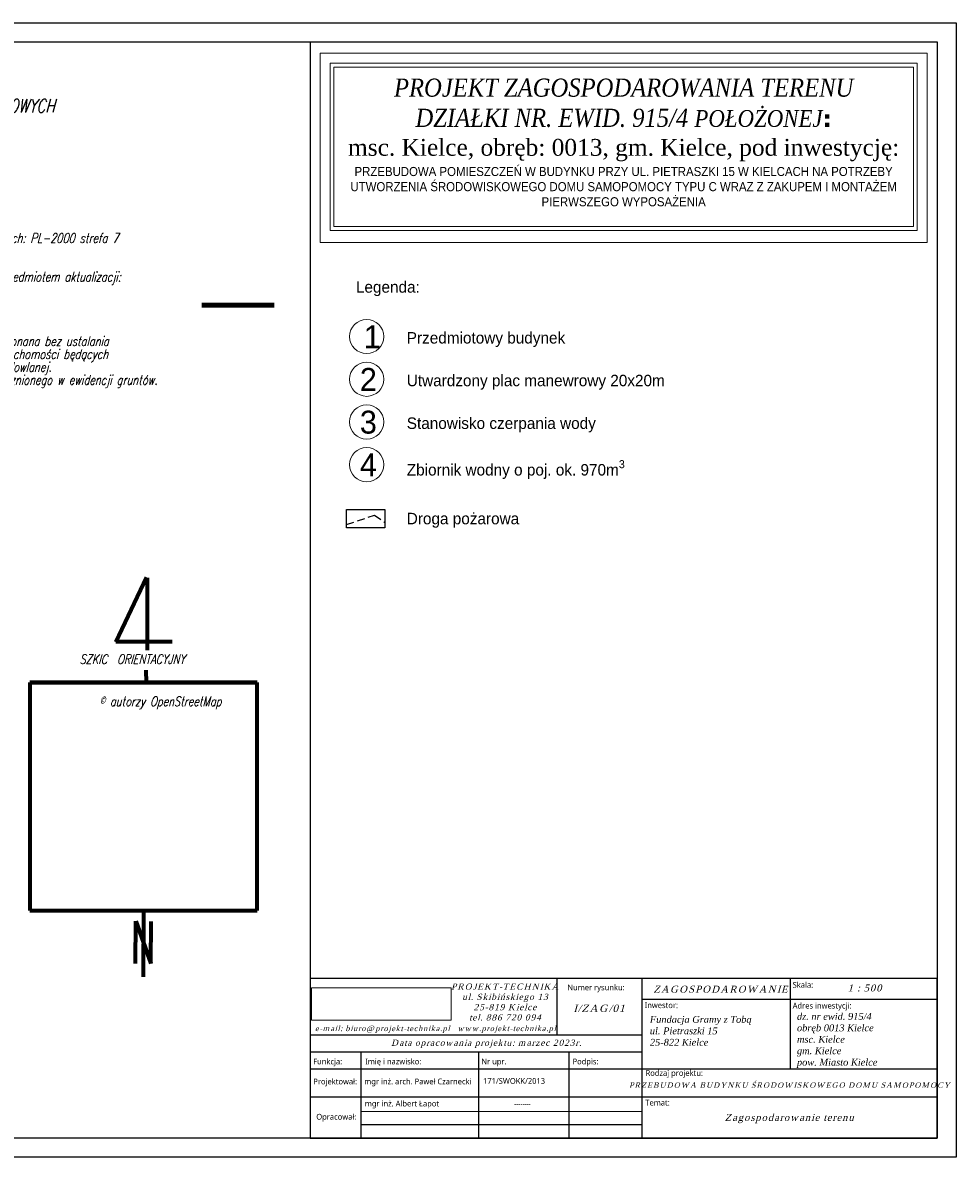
# Model space of a CAD drawing. Extents: x 7467820 to 7468185, y 5637184 to 5637332.
# Tile 7 of 7: x 7468062 to 7468185, y 5637184 to 5637332. Entities that reach past the tile are written whole.
import ezdxf
from ezdxf.enums import TextEntityAlignment as Align

# ---------------------------------------------------------------- set-up
doc = ezdxf.new("R2010")
doc.units = 0
doc.header["$MEASUREMENT"] = 0
doc.linetypes.add('1097', pattern=[3, 2, -1])
doc.layers.add('_opis', color=7, linetype='Continuous')
doc.layers.add('fiszka', color=7, linetype='Continuous')
doc.layers.add('G-ANNO-TTLB-MEDM', color=33, linetype='Continuous', lineweight=25)
doc.layers.add('Sciana', color=1, linetype='Continuous', lineweight=18)
doc.styles.add('STYL_ARIAL', font='simplex', dxfattribs={"width": 0.75, "oblique": 0.1})
doc.styles.add('tekst', font='segoeui.ttf', dxfattribs={"height": 20})
picture_1 = doc.add_image_def('image1.tif', size_in_pixel=(300, 300))
picture_2 = doc.add_image_def('image2.jpg', size_in_pixel=(2192, 508))

msp = doc.modelspace()

# ---------------------------------------------------------------- linework, layer by layer
at = {"color": 1, "linetype": '1097', "ltscale": 0.5}
for p, q in [((7468104.86, 5637266.673), (7468108.52, 5637267.935)), ((7468108.52, 5637267.935), (7468109.878, 5637266.922))]:
    msp.add_line(p, q, dxfattribs=at)
for points in [[(7468184.676, 5637183.872), (7467819.676, 5637183.872), (7467819.676, 5637332.372), (7468184.676, 5637332.372)], [(7468182.176, 5637186.372), (7467822.176, 5637186.372), (7467822.176, 5637329.872), (7468182.176, 5637329.872)]]:
    msp.add_lwpolyline(points, close=True)
at = {"linetype": 'ByBlock'}
msp.add_lwpolyline([(7468104.86, 5637268.667), (7468109.878, 5637268.667), (7468109.878, 5637266.255), (7468104.86, 5637266.255)], close=True, dxfattribs=at)
at = {"color": 1, "linetype": 'ByBlock', "lineweight": 15}
for centre in [(7468107.487, 5637291.29), (7468107.487, 5637285.702), (7468107.487, 5637280.114), (7468107.487, 5637274.526)]:
    msp.add_circle(centre, 2.233, dxfattribs=at)
at = {"layer": '_opis', "linetype": 'Continuous'}
for p, q in [((7468132.359, 5637207.281), (7468132.359, 5637199.894)), ((7468143.556, 5637186.372), (7468143.556, 5637207.323)), ((7468162.915, 5637207.281), (7468162.915, 5637195.437)), ((7468143.556, 5637204.56), (7468182.176, 5637204.56)), ((7468100.178, 5637199.894), (7468143.556, 5637199.894)), ((7468100.074, 5637197.661), (7468143.556, 5637197.661)), ((7468106.735, 5637197.661), (7468106.735, 5637186.372)), ((7468122.144, 5637197.661), (7468122.144, 5637186.372)), ((7468133.962, 5637197.661), (7468133.962, 5637186.372)), ((7468100.074, 5637195.437), (7468144.275, 5637195.437)), ((7468144.275, 5637195.437), (7468182.176, 5637195.437)), ((7468100.074, 5637191.808), (7468144.275, 5637191.808)), ((7468144.275, 5637191.808), (7468182.176, 5637191.808)), ((7468106.735, 5637188.171), (7468143.556, 5637188.171))]:
    msp.add_line(p, q, dxfattribs=at)
msp.add_lwpolyline([(7468100.074, 5637186.372), (7468182.176, 5637186.372), (7468182.176, 5637207.281), (7468100.074, 5637207.281)], close=True, dxfattribs=at)
at = {"layer": '_opis', "linetype": 'Continuous', "lineweight": 0}
msp.add_lwpolyline([(7468106.735, 5637189.886), (7468143.556, 5637189.886)], dxfattribs=at)
at = {"layer": 'fiszka', "color": 1, "lineweight": 100}
msp.add_line((7468085.917, 5637295.413), (7468095.378, 5637295.413), dxfattribs=at)
at = {"layer": 'fiszka', "color": 7, "lineweight": 70}
for p, q in [((7468074.658, 5637251.332), (7468078.68, 5637259.798)), ((7468078.76, 5637259.717), (7468078.76, 5637250.242)), ((7468082.02, 5637251.342), (7468074.658, 5637251.332)), ((7468078.647, 5637246.017), (7468078.64, 5637247.632)), ((7468093.168, 5637246.004), (7468063.383, 5637246.004)), ((7468063.383, 5637246.004), (7468063.383, 5637216.166)), ((7468093.168, 5637216.166), (7468093.168, 5637246.004)), ((7468063.383, 5637216.166), (7468093.168, 5637216.166)), ((7468078.276, 5637216.166), (7468078.232, 5637207.494)), ((7468077.241, 5637209.239), (7468077.269, 5637214.763)), ((7468077.269, 5637214.763), (7468079.241, 5637209.229)), ((7468079.241, 5637209.229), (7468079.269, 5637214.753))]:
    msp.add_line(p, q, dxfattribs=at)
at = {"layer": 'G-ANNO-TTLB-MEDM', "color": 18, "true_color": 0x000000}
msp.add_line((7468100.074, 5637329.872), (7468100.074, 5637186.372), dxfattribs=at)
at = {"layer": 'Sciana', "color": 7}
for p, q in [((7468101.386, 5637328.372), (7468180.86, 5637328.372)), ((7468101.386, 5637303.594), (7468101.386, 5637328.372)), ((7468180.86, 5637303.594), (7468180.86, 5637328.372)), ((7468102.686, 5637327.072), (7468179.56, 5637327.072)), ((7468102.686, 5637305.159), (7468102.686, 5637327.072)), ((7468103.186, 5637326.572), (7468179.06, 5637326.572)), ((7468103.186, 5637305.693), (7468103.186, 5637326.572)), ((7468179.06, 5637305.693), (7468179.06, 5637326.572)), ((7468179.56, 5637305.159), (7468179.56, 5637327.072)), ((7468179.56, 5637305.159), (7468102.686, 5637305.159)), ((7468179.06, 5637305.693), (7468103.186, 5637305.693)), ((7468180.86, 5637303.594), (7468101.386, 5637303.594))]:
    msp.add_line(p, q, dxfattribs=at)

# ---------------------------------------------------------------- texts
at = {"linetype": 'ByBlock', "char_height": 1.5, "attachment_point": 1}
for s, insert in [('Legenda:', (7468106.079, 5637298.536)), ('Przedmiotowy budynek', (7468112.734, 5637291.88)), ('Utwardzony plac manewrowy 20x20m', (7468112.734, 5637286.292)), ('Stanowisko czerpania wody', (7468112.734, 5637280.704)), ('\\A1;Zbiornik wodny o poj. ok. 970m{\\H0.7x;\\S3^ ;}', (7468112.734, 5637275.116)), ('\\A1;Droga pożarowa', (7468112.734, 5637268.224))]:
    msp.add_mtext(s, dxfattribs=dict(at, insert=insert))
at = {"color": 1, "linetype": 'ByBlock', "lineweight": 15, "char_height": 3, "attachment_point": 1}
for s, insert in [('1', (7468107.104, 5637292.769)), ('2', (7468106.59, 5637287.181)), ('3', (7468106.59, 5637281.593)), ('4', (7468106.59, 5637276.005))]:
    msp.add_mtext(s, dxfattribs=dict(at, insert=insert))
at = {"layer": '_opis', "linetype": 'Continuous', "style": 'tekst'}
for s, height, p in [('Numer rysunku:', 0.756, (7468133.76, 5637205.732)), ('Skala:', 0.756, (7468163.252, 5637206.065)), ('Inwestor:', 0.756, (7468143.876, 5637203.4)), ('Adres inwestycji:', 0.756, (7468163.252, 5637203.343)), ('Funkcja:', 0.756, (7468100.488, 5637196.035)), ('Imię i nazwisko:', 0.756, (7468107.302, 5637196.035)), ('Nr upr.', 0.756, (7468122.507, 5637196.035)), ('Podpis:', 0.756, (7468134.437, 5637196.035)), ('Rodzaj projektu:', 0.756, (7468143.998, 5637194.527)), ('Projektował:', 0.756, (7468100.502, 5637193.417)), ('mgr inż. arch. Paweł Czarnecki', 0.756, (7468107.168, 5637193.421)), ('171/SWOKK/2013', 0.756, (7468122.719, 5637193.492)), ('mgr inż. Albert Łapot', 0.756, (7468107.243, 5637190.53)), ('--------', 0.63, (7468126.787, 5637190.579)), ('Temat:', 0.756, (7468143.964, 5637190.649)), ('Opracował:', 0.756, (7468100.888, 5637188.8))]:
    msp.add_text(s, height=height, dxfattribs=at).set_placement(p)
for s, insert, char_height, width, attachment_point in [('{\\fTimes New Roman|b0|i0|c238|p18;\\Q15;\\T1.2;PROJEKT-TECHNIKA\\P\\fTimes New Roman|b0|i0|c0|p18;ul. Skibińskiego 13 \\fTimes New Roman|b0|i0|c238|p18;\\P\\fTimes New Roman|b0|i0|c0|p18;25-819 Kielce\\fTimes New Roman|b0|i0|c238|p18;\\P\\fTimes New Roman|b0|i0|c0|p18;tel. 886 720 094}', (7468125.652, 5637206.619), 0.8064, 23.13573, 2), ('\\pxsm1,qc;{\\fTimes New Roman|b0|i0|c238|p18;\\Q15;\\T1.2;ZAGOSPODAROWANIE}', (7468141.172, 5637206.331), 0.9072, 25.43794, 1), ('\\pxsm1,qc;{\\fTimes New Roman|b0|i0|c238|p18;\\Q15;\\T1.2;1 : 500}', (7468160.021, 5637206.491), 0.9072, 25.43794, 1), ('\\pxsm1,qc;{\\fTimes New Roman|b0|i0|c238|p18;\\Q15;\\T1.2;I/ZAG/01}', (7468125.259, 5637203.851), 0.9576, 25.43794, 1), ('{\\fTimes New Roman|b0|i0|c238|p18;\\Q15;\\T1.2;   \\fTimes New Roman|b0|i0|c0|p18;e-mail: \\fTimes New Roman|b0|i0|c238|p18;biuro@\\fTimes New Roman|b0|i0|c0|p18;projekt\\fTimes New Roman|b0|i0|c238|p18;-\\fTimes New Roman|b0|i0|c0|p18;technika.pl\\fTimes New Roman|b0|i0|c238|p18;   \\fTimes New Roman|b0|i0|c0|p18;www.projekt-technika.pl}', (7468116.041, 5637201.094), 0.7056, 34.9853, 2), ('{\\fTimes New Roman|b0|i0|c238|p18;\\Q15;\\T1.2;Data opracowania projektu: marzec 2023r.}', (7468110.696, 5637199.268), 0.8064, 28.75878, 1), ('\\A1;\\pxsm1,qc;{\\fTimes New Roman|b0|i0|c238|p18;\\Q15;\\T1.2;PRZEBUDOWA BUDYNKU ŚRODOWISKOWEGO DOMU SAMOPOMOCY}', (7468135.536, 5637193.673), 0.7, 54.74242, 1), ('\\pxqc;{\\fTimes New Roman|b0|i0|c238|p18;\\Q15;\\T1.2;Zagospodarowanie terenu}', (7468143.556, 5637189.542), 0.9072, 38.61956, 1)]:
    msp.add_mtext(s, dxfattribs=dict(at, insert=insert, char_height=char_height, width=width, attachment_point=attachment_point))
at = {"layer": '_opis', "attachment_point": 1, "style": 'tekst'}
for s, insert, char_height, width in [('\\A1;\\pxi1;{\\fTimes New Roman|b0|i1|c238|p18;dz. nr ewid. 915/4\\Pobręb 0013 Kielce\\Pmsc. Kielce\\Pgm. Kielce\\Ppow. Miasto Kielce}', (7468162.915, 5637202.766), 0.9, 25.94097), ('\\A1;\\pxi1;{\\fTimes New Roman|b0|i1|c238|p18;\\H0.9x;Fundacja Gramy z Tobą\\Pul. Pietraszki 15\\P25-822 Kielce}', (7468143.556, 5637202.375), 1, 21.12509)]:
    msp.add_mtext(s, dxfattribs=dict(at, insert=insert, char_height=char_height, width=width))
at = {"layer": 'fiszka', "color": 7, "style": 'STYL_ARIAL', "oblique": 15, "width": 0.75}
for s, height, p in [('MAPA DO CELÓW PROJEKTOWYCH', 1.75, (7468037.506, 5637322.372)), ('SZKIC  ORIENTACYJNY', 1.25, (7468069.901, 5637249.688)), (' © autorzy OpenStreetMap', 1.25, (7468071.807, 5637244.176))]:
    msp.add_text(s, height=height, dxfattribs=at).set_placement(p, align=Align.TOP_LEFT)
for s, p in [('Układ współrzędnych płaskich prostokątnych: PL-2000 strefa 7', (7468034.772, 5637303.558)), ('Oznaczenie granic obszaru, który był przedmiotem aktualizacji:', (7468034.772, 5637298.495)), ('Mapa do celów projektowych została wykonana bez ustalania ', (7468034.772, 5637290.058)), ('obciążeń służebnościami gruntowymi nieruchomości będących', (7468034.772, 5637288.37)), ('w granicach projektowanej inwestycji budowlanej.', (7468034.772, 5637286.683)), ('Granice działki przyjęto wg stanu uwidocznionego w ewidencji gruntów.', (7468034.772, 5637284.995))]:
    msp.add_text(s, height=1.25, dxfattribs=at).set_placement(p)
at = {"layer": 'Sciana', "color": 7, "insert": (7468103.186, 5637325.058), "char_height": 2.376, "width": 75.87457, "attachment_point": 1}
msp.add_mtext('\\pxqc;{\\fTimes New Roman|b0|i1|c238|p18;\\H0.99747x;\\W0.9;PROJEKT ZAGOSPODAROWANIA TERENU \\PDZIAŁKI NR. EWID. 915/4 \\H0.92827x;POŁOŻONEJ\\fVerdana|b1|i0|c238|p34;\\W1;:\\P\\fTimes New Roman|b0|i0|c238|p18;msc. Kielce, obręb: 0013, gm. Kielce, \\H0.99999x;pod inwestycję:\\P\\fArial|b0|i0|c238|p34;\\H0.54x;\\W0.9;PRZEBUDOWA POMIESZCZEŃ W BUDYNKU PRZY UL. PIETRASZKI 15 W KIELCACH NA POTRZEBY UTWORZENIA ŚRODOWISKOWEGO DOMU SAMOPOMOCY TYPU C WRAZ Z ZAKUPEM I MONTAŻEM PIERWSZEGO WYPOSAŻENIA}', dxfattribs=at)

# ---------------------------------------------------------------- pictures from other files: only their frames are drawn
at = {"linetype": 'ByBlock'}
image = msp.add_image(picture_1, insert=(7468063.383, 5637216.166), size_in_units=(29.683, 29.683), dxfattribs=at)
image.dxf.flags = 7
at = {"layer": '_opis', "color": 7, "lineweight": 0, "true_color": 0xffffff}
image = msp.add_image(picture_2, insert=(7468100.25, 5637201.818), size_in_units=(18.282, 4.237), dxfattribs=at)
image.dxf.flags = 7

doc.saveas('drawing.dxf')
